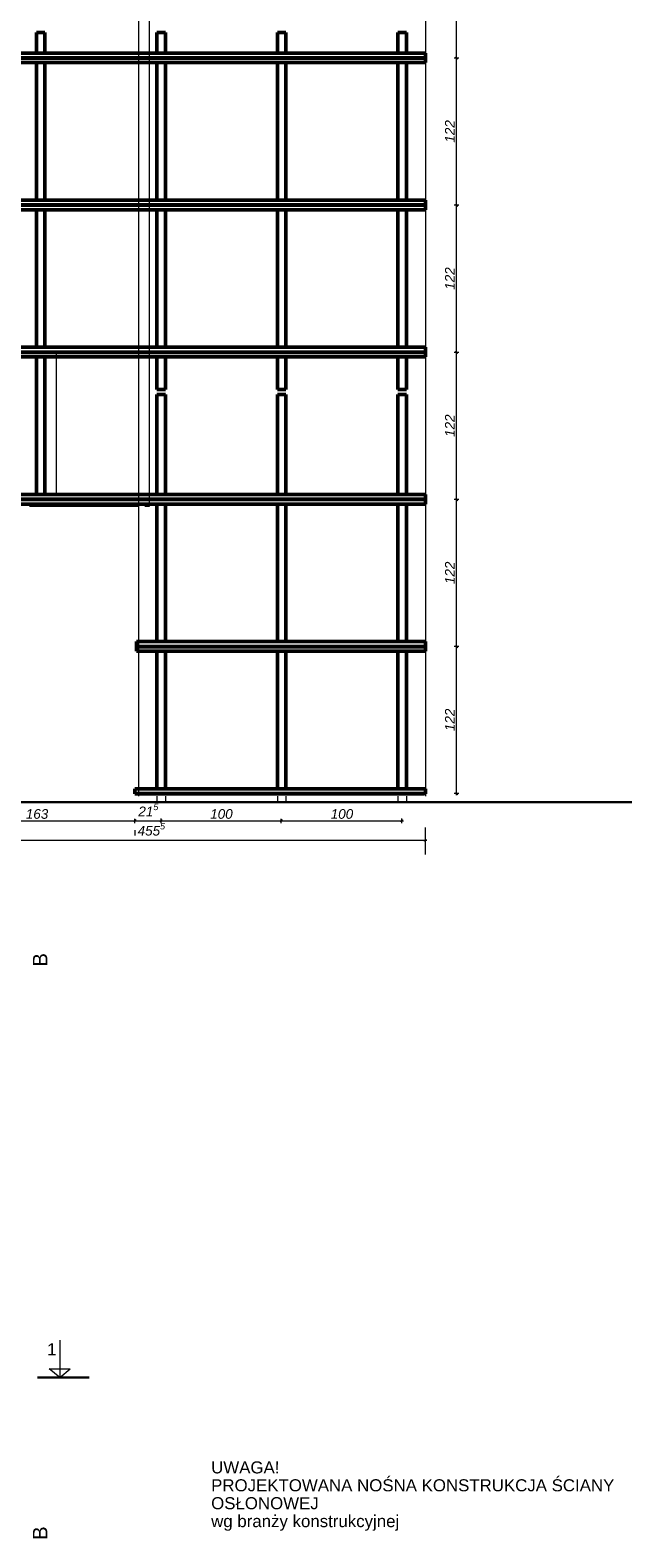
# Model space of a CAD drawing. Header units: centimetres. Extents: x -4039 to -1655, y -610 to 1317.
# Tile 7 of 18: x -3080 to -2588, y -610 to 640. Entities that reach past the tile are written whole.
import ezdxf

# ---------------------------------------------------------------- set-up
doc = ezdxf.new("R2010")
doc.units = ezdxf.units.CM
doc.header["$LTSCALE"] = 0.1
doc.header["$MEASUREMENT"] = 0
doc.linetypes.add('Wipeout_Contour', pattern=[1000, 0, -1000])
for name, color, linetype in [('2_belki.K_IR', 7, 'Continuous'), ('2_słupy.K_IR', 7, 'Continuous'), ('3_linii 2D .K_IR', 7, 'Continuous'), ('3_opisy.K_IR', 7, 'Continuous'), ('5_wymiary.K_IR', 7, 'Continuous')]:
    doc.layers.add(name, color=color, linetype=linetype)
doc.styles.add('GENERATED_STYLE_1', font='txt')
doc.styles.add('GENERATED_STYLE_2', font='txt')
doc.dimstyles.new('GENERATED_STYLE__2', dxfattribs={"dimtxt": 8, "dimasz": 1.835749, "dimexe": 0.18, "dimexo": 2, "dimgap": 0.09, "dimtad": 1, "dimdec": 0, "dimzin": 0, "dimdsep": 46, "dimtxsty": 'GENERATED_STYLE_1', "dimblk": 'ARROWHEAD_2', "dimblk1": 'ARROWHEAD_2', "dimblk2": 'ARROWHEAD_2', "dimcen": 0.09, "dimclrd": 7, "dimclre": 7, "dimclrt": 7, "dimadec": 1, "dimazin": 0, "dimtfac": 1, "dimtdec": 4, "dimtmove": 0, "dimatfit": 3, "dimfxl": 1, "dimtolj": 1, "dimtzin": 0, "dimarcsym": 0})
doc.dimstyles.new('GENERATED_STYLE__3', dxfattribs={"dimtxt": 8, "dimasz": 1.835749, "dimexe": 0.18, "dimexo": 2, "dimgap": 0.09, "dimtad": 1, "dimtih": 1, "dimtoh": 1, "dimdec": 0, "dimzin": 0, "dimdsep": 46, "dimtxsty": 'GENERATED_STYLE_1', "dimblk": 'ARROWHEAD_2', "dimblk1": 'ARROWHEAD_2', "dimblk2": 'ARROWHEAD_2', "dimcen": 0.09, "dimclrd": 7, "dimclre": 7, "dimclrt": 7, "dimadec": 1, "dimazin": 0, "dimtfac": 1, "dimtdec": 4, "dimtmove": 0, "dimatfit": 3, "dimfxl": 1, "dimtolj": 1, "dimtzin": 0, "dimarcsym": 0})

# ---------------------------------------------------------------- blocks, each defined once
blk = doc.blocks.new('*D17')
at = {"layer": '5_wymiary.K_IR', "color": 7, "linetype": 'Continuous', "lineweight": 0}
for p, q in [((-2724, 129), (-2727.9, 129)), ((-2727.1, 129.7), (-2724.7, 128.3)), ((-2725.9, 7.1), (-2725.9, 129)), ((-2724, 7.1), (-2727.9, 7.1)), ((-2727.1, 7.8), (-2724.7, 6.4)), ((-2725.9, 5.9), (-2725.9, 7.1))]:
    blk.add_line(p, q, dxfattribs=at)
at = {"color": 254, "linetype": 'Wipeout_Contour', "lineweight": 0, "ltscale": 10929.283721}
blk.add_wipeout([(-2727.5, 58.9), (-2727.5, 77.1), (-2735.5, 77.1), (-2735.5, 58.9)], dxfattribs=at).dxf.layer = '5_wymiary.K_IR'
at = {"layer": '5_wymiary.K_IR', "color": 7, "lineweight": 0, "insert": (-2727.5, 58.9), "char_height": 8, "attachment_point": 7, "rotation": 90, "style": 'GENERATED_STYLE_1'}
blk.add_mtext('\\A1;{\\pql;\\fArial|b0|i1|c238|p38;122}', dxfattribs=at)
blk = doc.blocks.new('ARROWHEAD_2')
at = {"color": 0, "linetype": 'Continuous', "lineweight": 0}
for p, q in [((0, 0), (-1, 0)), ((-0.38, -0.66), (0.38, 0.66))]:
    blk.add_line(p, q, dxfattribs=at)
blk = doc.blocks.new('*D18')
at = {"layer": '5_wymiary.K_IR', "color": 7, "linetype": 'Continuous', "lineweight": 0}
for p, q in [((-2724, 250.9), (-2727.9, 250.9)), ((-2727.1, 251.6), (-2724.7, 250.2)), ((-2725.9, 129), (-2725.9, 250.9)), ((-2724, 129), (-2727.9, 129)), ((-2727.1, 129.7), (-2724.7, 128.3))]:
    blk.add_line(p, q, dxfattribs=at)
at = {"color": 254, "linetype": 'Wipeout_Contour', "lineweight": 0, "ltscale": 10952.273088}
blk.add_wipeout([(-2727.5, 180.8), (-2727.5, 199), (-2735.5, 199), (-2735.5, 180.8)], dxfattribs=at).dxf.layer = '5_wymiary.K_IR'
at = {"layer": '5_wymiary.K_IR', "color": 7, "lineweight": 0, "insert": (-2727.5, 180.8), "char_height": 8, "attachment_point": 7, "rotation": 90, "style": 'GENERATED_STYLE_1'}
blk.add_mtext('\\A1;{\\pql;\\fArial|b0|i1|c238|p38;122}', dxfattribs=at)
blk = doc.blocks.new('*D19')
at = {"layer": '5_wymiary.K_IR', "color": 7, "linetype": 'Continuous', "lineweight": 0}
for p, q in [((-2724, 372.9), (-2727.9, 372.9)), ((-2727.1, 373.6), (-2724.7, 372.2)), ((-2725.9, 250.9), (-2725.9, 372.9)), ((-2724, 250.9), (-2727.9, 250.9)), ((-2727.1, 251.6), (-2724.7, 250.2))]:
    blk.add_line(p, q, dxfattribs=at)
at = {"color": 254, "linetype": 'Wipeout_Contour', "lineweight": 0, "ltscale": 10996.878243}
blk.add_wipeout([(-2727.5, 302.8), (-2727.5, 321), (-2735.5, 321), (-2735.5, 302.8)], dxfattribs=at).dxf.layer = '5_wymiary.K_IR'
at = {"layer": '5_wymiary.K_IR', "color": 7, "lineweight": 0, "insert": (-2727.5, 302.8), "char_height": 8, "attachment_point": 7, "rotation": 90, "style": 'GENERATED_STYLE_1'}
blk.add_mtext('\\A1;{\\pql;\\fArial|b0|i1|c238|p38;122}', dxfattribs=at)
blk = doc.blocks.new('*D20')
at = {"layer": '5_wymiary.K_IR', "color": 7, "linetype": 'Continuous', "lineweight": 0}
for p, q in [((-2724, 494.9), (-2727.9, 494.9)), ((-2727.1, 495.6), (-2724.7, 494.2)), ((-2725.9, 372.9), (-2725.9, 494.9)), ((-2724, 372.9), (-2727.9, 372.9)), ((-2727.1, 373.6), (-2724.7, 372.2))]:
    blk.add_line(p, q, dxfattribs=at)
at = {"color": 254, "linetype": 'Wipeout_Contour', "lineweight": 0, "ltscale": 11062.864185}
blk.add_wipeout([(-2727.5, 424.8), (-2727.5, 443), (-2735.5, 443), (-2735.5, 424.8)], dxfattribs=at).dxf.layer = '5_wymiary.K_IR'
at = {"layer": '5_wymiary.K_IR', "color": 7, "lineweight": 0, "insert": (-2727.5, 424.8), "char_height": 8, "attachment_point": 7, "rotation": 90, "style": 'GENERATED_STYLE_1'}
blk.add_mtext('\\A1;{\\pql;\\fArial|b0|i1|c238|p38;122}', dxfattribs=at)
blk = doc.blocks.new('*D21')
at = {"layer": '5_wymiary.K_IR', "color": 7, "linetype": 'Continuous', "lineweight": 0}
for p, q in [((-2724, 616.9), (-2727.9, 616.9)), ((-2727.1, 617.6), (-2724.7, 616.2)), ((-2725.9, 494.9), (-2725.9, 616.9)), ((-2724, 494.9), (-2727.9, 494.9)), ((-2727.1, 495.6), (-2724.7, 494.2))]:
    blk.add_line(p, q, dxfattribs=at)
at = {"color": 254, "linetype": 'Wipeout_Contour', "lineweight": 0, "ltscale": 11149.837705}
blk.add_wipeout([(-2727.5, 546.8), (-2727.5, 565), (-2735.5, 565), (-2735.5, 546.8)], dxfattribs=at).dxf.layer = '5_wymiary.K_IR'
at = {"layer": '5_wymiary.K_IR', "color": 7, "lineweight": 0, "insert": (-2727.5, 546.8), "char_height": 8, "attachment_point": 7, "rotation": 90, "style": 'GENERATED_STYLE_1'}
blk.add_mtext('\\A1;{\\pql;\\fArial|b0|i1|c238|p38;122}', dxfattribs=at)
blk = doc.blocks.new('*D22')
at = {"layer": '5_wymiary.K_IR', "color": 7, "linetype": 'Continuous', "lineweight": 0}
for p, q in [((-2724, 738.8), (-2727.9, 738.8)), ((-2727.1, 739.5), (-2724.7, 738.1)), ((-2725.9, 616.9), (-2725.9, 738.8)), ((-2724, 616.9), (-2727.9, 616.9)), ((-2727.1, 617.6), (-2724.7, 616.2))]:
    blk.add_line(p, q, dxfattribs=at)
at = {"color": 254, "linetype": 'Wipeout_Contour', "lineweight": 0, "ltscale": 11257.298427}
blk.add_wipeout([(-2727.5, 668.7), (-2727.5, 686.9), (-2735.5, 686.9), (-2735.5, 668.7)], dxfattribs=at).dxf.layer = '5_wymiary.K_IR'
at = {"layer": '5_wymiary.K_IR', "color": 7, "lineweight": 0, "insert": (-2727.5, 668.7), "char_height": 8, "attachment_point": 7, "rotation": 90, "style": 'GENERATED_STYLE_1'}
blk.add_mtext('\\A1;{\\pql;\\fArial|b0|i1|c238|p38;122}', dxfattribs=at)
blk = doc.blocks.new('*D28')
at = {"layer": '5_wymiary.K_IR', "color": 7, "linetype": 'Continuous', "lineweight": 0}
for p, q in [((-3155, -14.3), (-3156.4, -16.7)), ((-3155.7, -17.5), (-3155.7, -13.7)), ((-3155.7, -15.5), (-2992.7, -15.5)), ((-2992, -14.3), (-2993.4, -16.7)), ((-2992.7, -17.5), (-2992.7, -13.7))]:
    blk.add_line(p, q, dxfattribs=at)
at = {"color": 254, "linetype": 'Wipeout_Contour', "lineweight": 0, "ltscale": 12296.693935}
blk.add_wipeout([(-3083.3, -13.9), (-3065, -13.9), (-3065, -5.9), (-3083.3, -5.9)], dxfattribs=at).dxf.layer = '5_wymiary.K_IR'
at = {"layer": '5_wymiary.K_IR', "color": 7, "lineweight": 0, "insert": (-3083.3, -13.9), "char_height": 8, "attachment_point": 7, "style": 'GENERATED_STYLE_1'}
blk.add_mtext('\\A1;{\\pql;\\fArial|b0|i1|c238|p38;163}', dxfattribs=at)
blk = doc.blocks.new('*D29')
at = {"layer": '5_wymiary.K_IR', "color": 7, "linetype": 'Continuous', "lineweight": 0}
for p, q in [((-2992, -14.3), (-2993.4, -16.7)), ((-2992.7, -17.5), (-2992.7, -13.7)), ((-2992.7, -15.5), (-2971, -15.5)), ((-2970.3, -14.3), (-2971.7, -16.7)), ((-2971, -17.3), (-2971, -13.5))]:
    blk.add_line(p, q, dxfattribs=at)
at = {"color": 254, "linetype": 'Wipeout_Contour', "lineweight": 0, "ltscale": 11927.47272}
blk.add_wipeout([(-2989.9, -13.9), (-2973.8, -13.9), (-2973.8, -5.9), (-2989.9, -5.9)], dxfattribs=at).dxf.layer = '5_wymiary.K_IR'
at = {"layer": '5_wymiary.K_IR', "color": 7, "lineweight": 0, "insert": (-2989.9, -14), "char_height": 8, "attachment_point": 7, "style": 'GENERATED_STYLE_1'}
blk.add_mtext('\\A1;{\\pql;\\fArial|b0|i1|c238|p38;21\\fArial|b0|i1|c238|p38;\\A1{\\H.66x;\\S5^  ;}}', dxfattribs=at)
blk = doc.blocks.new('*D30')
at = {"layer": '5_wymiary.K_IR', "color": 7, "linetype": 'Continuous', "lineweight": 0}
for p, q in [((-2970.3, -14.3), (-2971.7, -16.7)), ((-2971, -17.3), (-2971, -13.5)), ((-2971, -15.5), (-2871.3, -15.5)), ((-2870.6, -14.3), (-2872, -16.7)), ((-2871.3, -17.5), (-2871.3, -13.7))]:
    blk.add_line(p, q, dxfattribs=at)
at = {"color": 254, "linetype": 'Wipeout_Contour', "lineweight": 0, "ltscale": 11684.684056}
blk.add_wipeout([(-2930.3, -13.9), (-2912, -13.9), (-2912, -5.9), (-2930.3, -5.9)], dxfattribs=at).dxf.layer = '5_wymiary.K_IR'
at = {"layer": '5_wymiary.K_IR', "color": 7, "lineweight": 0, "insert": (-2930.3, -13.9), "char_height": 8, "attachment_point": 7, "style": 'GENERATED_STYLE_1'}
blk.add_mtext('\\A1;{\\pql;\\fArial|b0|i1|c238|p38;100}', dxfattribs=at)
blk = doc.blocks.new('*D31')
at = {"layer": '5_wymiary.K_IR', "color": 7, "linetype": 'Continuous', "lineweight": 0}
for p, q in [((-2870.6, -14.3), (-2872, -16.7)), ((-2871.3, -17.5), (-2871.3, -13.7)), ((-2871.3, -15.5), (-2771.2, -15.5)), ((-2771.9, -16.7), (-2770.5, -14.3)), ((-2771.2, -17.3), (-2771.2, -13.5)), ((-2771.2, -15.5), (-2770, -15.5))]:
    blk.add_line(p, q, dxfattribs=at)
at = {"color": 254, "linetype": 'Wipeout_Contour', "lineweight": 0, "ltscale": 11284.935108}
blk.add_wipeout([(-2830.3, -13.9), (-2812.1, -13.9), (-2812.1, -5.9), (-2830.3, -5.9)], dxfattribs=at).dxf.layer = '5_wymiary.K_IR'
at = {"layer": '5_wymiary.K_IR', "color": 7, "lineweight": 0, "insert": (-2830.3, -13.9), "char_height": 8, "attachment_point": 7, "style": 'GENERATED_STYLE_1'}
blk.add_mtext('\\A1;{\\pql;\\fArial|b0|i1|c238|p38;100}', dxfattribs=at)
blk = doc.blocks.new('*D62')
at = {"layer": '5_wymiary.K_IR', "color": 7, "linetype": 'Continuous', "lineweight": 0}
for p, q in [((-3208.4, -31.5), (-3207.2, -31.5)), ((-3206.5, -30.3), (-3207.9, -32.7)), ((-3207.2, -33.3), (-3207.2, -29.5)), ((-3207.2, -31.5), (-2751.7, -31.5)), ((-2752.4, -32.7), (-2751, -30.3)), ((-2751.7, -33.3), (-2751.7, -29.5)), ((-2751.7, -31.5), (-2750.5, -31.5))]:
    blk.add_line(p, q, dxfattribs=at)
at = {"color": 254, "linetype": 'Wipeout_Contour', "lineweight": 0, "ltscale": 11918.21205}
blk.add_wipeout([(-2990.5, -29.9), (-2968.3, -29.9), (-2968.3, -21.9), (-2990.5, -21.9)], dxfattribs=at).dxf.layer = '5_wymiary.K_IR'
at = {"layer": '5_wymiary.K_IR', "color": 7, "lineweight": 0, "insert": (-2990.5, -30), "char_height": 8, "attachment_point": 7, "style": 'GENERATED_STYLE_1'}
blk.add_mtext('\\A1;{\\pql;\\fArial|b0|i1|c238|p38;455\\fArial|b0|i1|c238|p38;\\A1{\\H.66x;\\S5^  ;}}', dxfattribs=at)

msp = doc.modelspace()

# ---------------------------------------------------------------- linework, layer by layer
at = {"color": 251, "linetype": 'Continuous', "lineweight": 0, "true_color": 0x5f5f5f}
for p, q in [((-2989.4, 5), (-2989.4, 1230)), ((-2981, 1230), (-2981, 245)), ((-2751.7, 1230), (-2751.7, 5)), ((-3079.6, 245), (-3080.3, 245)), ((-3078.9, 245), (-3079.6, 245)), ((-3078.2, 245), (-3078.9, 245)), ((-3077.5, 245), (-3078.2, 245)), ((-3076.9, 245), (-3077.5, 245)), ((-3076.5, 245), (-3076.9, 245)), ((-3076.2, 245), (-3076.5, 245)), ((-3076.1, 245), (-3076.2, 245)), ((-3076, 245), (-3076.1, 245)), ((-3075.7, 245), (-3076, 245)), ((-3075.3, 245), (-3075.7, 245)), ((-3074.7, 245), (-3075.3, 245)), ((-3074, 245), (-3074.7, 245)), ((-3073.3, 245), (-3074, 245)), ((-3072.6, 245), (-3073.3, 245)), ((-3071.9, 245), (-3072.6, 245)), ((-3071.3, 245), (-3071.9, 245)), ((-3070.8, 245), (-3071.3, 245)), ((-3070.6, 245), (-3070.8, 245)), ((-3070.5, 245), (-3070.6, 245)), ((-3070.4, 245), (-3070.5, 245)), ((-3070.1, 245), (-3070.4, 245)), ((-3069.6, 245), (-3070.1, 245)), ((-3069.1, 245), (-3069.6, 245)), ((-3068.4, 245), (-3069.1, 245)), ((-3067.7, 245), (-3068.4, 245)), ((-3067, 245), (-3067.7, 245)), ((-3066.3, 245), (-3067, 245)), ((-3065.7, 245), (-3066.3, 245)), ((-3065.3, 245), (-3065.7, 245)), ((-3065, 245), (-3065.3, 245)), ((-3064.9, 245), (-3065, 245)), ((-3064.8, 245), (-3064.9, 245)), ((-3064.5, 245), (-3064.8, 245)), ((-3064.1, 245), (-3064.5, 245)), ((-3063.5, 245), (-3064.1, 245)), ((-3062.8, 245), (-3063.5, 245)), ((-3062.1, 245), (-3062.8, 245)), ((-3061.4, 245), (-3062.1, 245)), ((-3060.7, 245), (-3061.4, 245)), ((-3060.1, 245), (-3060.7, 245)), ((-3059.6, 245), (-3060.1, 245)), ((-3059.4, 245), (-3059.6, 245)), ((-3059.3, 245), (-3059.4, 245)), ((-3059.2, 245), (-3059.3, 245)), ((-3058.9, 245), (-3059.2, 245)), ((-3058.4, 245), (-3058.9, 245)), ((-3057.9, 245), (-3058.4, 245)), ((-3057.2, 245), (-3057.9, 245)), ((-3056.5, 245), (-3057.2, 245)), ((-3055.8, 245), (-3056.5, 245)), ((-3055.1, 245), (-3055.8, 245)), ((-3054.5, 245), (-3055.1, 245)), ((-3054.1, 245), (-3054.5, 245)), ((-3053.8, 245), (-3054.1, 245)), ((-3053.7, 245), (-3053.8, 245)), ((-3053.6, 245), (-3053.7, 245)), ((-3053.3, 245), (-3053.6, 245)), ((-3052.9, 245), (-3053.3, 245)), ((-3052.3, 245), (-3052.9, 245)), ((-3051.6, 245), (-3052.3, 245)), ((-3050.9, 245), (-3051.6, 245)), ((-3050.2, 245), (-3050.9, 245)), ((-3049.5, 245), (-3050.2, 245)), ((-3048.9, 245), (-3049.5, 245)), ((-3048.4, 245), (-3048.9, 245)), ((-3048.2, 245), (-3048.4, 245)), ((-3048.1, 245), (-3048.2, 245)), ((-3048, 245), (-3048.1, 245)), ((-3047.7, 245), (-3048, 245)), ((-3047.2, 245), (-3047.7, 245)), ((-3046.7, 245), (-3047.2, 245)), ((-3046, 245), (-3046.7, 245)), ((-3045.3, 245), (-3046, 245)), ((-3044.6, 245), (-3045.3, 245)), ((-3043.9, 245), (-3044.6, 245)), ((-3043.3, 245), (-3043.9, 245)), ((-3042.9, 245), (-3043.3, 245)), ((-3042.6, 245), (-3042.9, 245)), ((-3042.5, 245), (-3042.6, 245)), ((-3042.4, 245), (-3042.5, 245)), ((-3042.1, 245), (-3042.4, 245)), ((-3041.7, 245), (-3042.1, 245)), ((-3041.1, 245), (-3041.7, 245)), ((-3040.4, 245), (-3041.1, 245)), ((-3039.7, 245), (-3040.4, 245)), ((-3039, 245), (-3039.7, 245)), ((-3038.3, 245), (-3039, 245)), ((-3037.7, 245), (-3038.3, 245)), ((-3037.2, 245), (-3037.7, 245)), ((-3037, 245), (-3037.2, 245)), ((-3036.9, 245), (-3037, 245)), ((-3036.8, 245), (-3036.9, 245)), ((-3036.5, 245), (-3036.8, 245)), ((-3036, 245), (-3036.5, 245)), ((-3035.5, 245), (-3036, 245)), ((-3034.8, 245), (-3035.5, 245)), ((-3034.1, 245), (-3034.8, 245)), ((-3033.4, 245), (-3034.1, 245)), ((-3032.7, 245), (-3033.4, 245)), ((-3032.1, 245), (-3032.7, 245)), ((-3031.7, 245), (-3032.1, 245)), ((-3031.4, 245), (-3031.7, 245)), ((-3031.3, 245), (-3031.4, 245)), ((-3031.2, 245), (-3031.3, 245)), ((-3030.9, 245), (-3031.2, 245)), ((-3030.5, 245), (-3030.9, 245)), ((-3029.9, 245), (-3030.5, 245)), ((-3029.2, 245), (-3029.9, 245)), ((-3028.5, 245), (-3029.2, 245)), ((-3027.8, 245), (-3028.5, 245)), ((-3027.1, 245), (-3027.8, 245)), ((-3026.5, 245), (-3027.1, 245)), ((-3026, 245), (-3026.5, 245)), ((-3025.8, 245), (-3026, 245)), ((-3025.7, 245), (-3025.8, 245)), ((-3025.6, 245), (-3025.7, 245)), ((-3025.3, 245), (-3025.6, 245)), ((-3024.8, 245), (-3025.3, 245)), ((-3024.3, 245), (-3024.8, 245)), ((-3023.6, 245), (-3024.3, 245)), ((-3022.9, 245), (-3023.6, 245)), ((-3022.2, 245), (-3022.9, 245)), ((-3021.5, 245), (-3022.2, 245)), ((-3020.9, 245), (-3021.5, 245)), ((-3020.5, 245), (-3020.9, 245)), ((-3020.2, 245), (-3020.5, 245)), ((-3020.1, 245), (-3020.2, 245)), ((-3020, 245), (-3020.1, 245)), ((-3019.7, 245), (-3020, 245)), ((-3019.3, 245), (-3019.7, 245)), ((-3018.7, 245), (-3019.3, 245)), ((-3018, 245), (-3018.7, 245)), ((-3017.3, 245), (-3018, 245)), ((-3016.6, 245), (-3017.3, 245)), ((-3015.9, 245), (-3016.6, 245)), ((-3015.3, 245), (-3015.9, 245)), ((-3014.8, 245), (-3015.3, 245)), ((-3014.6, 245), (-3014.8, 245)), ((-3014.5, 245), (-3014.6, 245)), ((-3014.4, 245), (-3014.5, 245)), ((-3014.1, 245), (-3014.4, 245)), ((-3013.6, 245), (-3014.1, 245)), ((-3013.1, 245), (-3013.6, 245)), ((-3012.4, 245), (-3013.1, 245)), ((-3011.7, 245), (-3012.4, 245)), ((-3011, 245), (-3011.7, 245)), ((-3010.3, 245), (-3011, 245)), ((-3009.7, 245), (-3010.3, 245)), ((-3009.3, 245), (-3009.7, 245)), ((-3009, 245), (-3009.3, 245)), ((-3008.9, 245), (-3009, 245)), ((-3008.8, 245), (-3008.9, 245)), ((-3008.5, 245), (-3008.8, 245)), ((-3008.1, 245), (-3008.5, 245)), ((-3007.5, 245), (-3008.1, 245)), ((-3006.8, 245), (-3007.5, 245)), ((-3006.1, 245), (-3006.8, 245)), ((-3005.4, 245), (-3006.1, 245)), ((-3004.7, 245), (-3005.4, 245)), ((-3004.1, 245), (-3004.7, 245)), ((-3003.6, 245), (-3004.1, 245)), ((-3003.4, 245), (-3003.6, 245)), ((-3003.3, 245), (-3003.4, 245)), ((-3003.2, 245), (-3003.3, 245)), ((-3002.9, 245), (-3003.2, 245)), ((-3002.4, 245), (-3002.9, 245)), ((-3001.9, 245), (-3002.4, 245)), ((-3001.2, 245), (-3001.9, 245)), ((-3000.5, 245), (-3001.2, 245)), ((-2999.8, 245), (-3000.5, 245)), ((-2999.1, 245), (-2999.8, 245)), ((-2998.5, 245), (-2999.1, 245)), ((-2998.1, 245), (-2998.5, 245)), ((-2997.8, 245), (-2998.1, 245)), ((-2997.7, 245), (-2997.8, 245)), ((-2997.6, 245), (-2997.7, 245)), ((-2997.3, 245), (-2997.6, 245)), ((-2996.9, 245), (-2997.3, 245)), ((-2996.3, 245), (-2996.9, 245)), ((-2995.6, 245), (-2996.3, 245)), ((-2994.9, 245), (-2995.6, 245)), ((-2994.2, 245), (-2994.9, 245)), ((-2993.5, 245), (-2994.2, 245)), ((-2992.9, 245), (-2993.5, 245)), ((-2992.4, 245), (-2992.9, 245)), ((-2992.2, 245), (-2992.4, 245)), ((-2992.1, 245), (-2992.2, 245)), ((-2992, 245), (-2992.1, 245)), ((-2991.7, 245), (-2992, 245)), ((-2991.2, 245), (-2991.7, 245)), ((-2990.7, 245), (-2991.2, 245)), ((-2990, 245), (-2990.7, 245)), ((-2989.3, 245), (-2990, 245)), ((-2983.7, 245), (-2984.4, 245)), ((-2983, 245), (-2983.7, 245)), ((-2982.3, 245), (-2983, 245)), ((-2981.7, 245), (-2982.3, 245)), ((-2981.2, 245), (-2981.7, 245)), ((-2981, 245), (-2981.2, 245))]:
    msp.add_line(p, q, dxfattribs=at)
at = {"color": 7, "linetype": 'Continuous', "lineweight": 15}
for p, q in [((-3058, 372.9), (-3058, 256.8)), ((-2759.5, 133.4), (-2754.5, 133.4))]:
    msp.add_line(p, q, dxfattribs=at)
at = {"color": 7, "linetype": 'Continuous', "lineweight": 30}
msp.add_line((-3242, 0), (-2489, 0), dxfattribs=at)
at = {"layer": '2_belki.K_IR', "color": 9, "linetype": 'Continuous', "lineweight": 50}
for p, q in [((-2751.7, 621.1), (-3203.4, 621.1)), ((-2751.7, 617.1), (-3203.4, 617.1)), ((-2751.7, 616.9), (-3203.4, 616.9)), ((-2751.7, 613.1), (-3203.4, 613.1)), ((-2751.7, 617.1), (-2751.7, 621.1)), ((-2751.7, 616.9), (-2751.7, 617.1)), ((-2751.7, 613.1), (-2751.7, 616.9)), ((-2751.7, 499.1), (-3203.4, 499.1)), ((-2751.7, 495.1), (-3203.4, 495.1)), ((-2751.7, 494.9), (-3203.4, 494.9)), ((-2751.7, 491.1), (-3203.4, 491.1)), ((-2751.7, 495.1), (-2751.7, 499.1)), ((-2751.7, 494.9), (-2751.7, 495.1)), ((-2751.7, 491.1), (-2751.7, 494.9)), ((-2751.7, 377.1), (-3203.4, 377.1)), ((-2751.7, 373.1), (-2751.7, 377.1)), ((-2751.7, 373.1), (-3203.4, 373.1)), ((-2751.7, 372.9), (-3203.4, 372.9)), ((-2751.7, 369.1), (-3203.4, 369.1)), ((-2751.7, 372.9), (-2751.7, 373.1)), ((-2751.7, 369.1), (-2751.7, 372.9)), ((-2751.7, 255.1), (-3203.4, 255.1)), ((-2751.7, 251.1), (-3203.4, 251.1)), ((-2751.7, 250.9), (-3203.4, 250.9)), ((-2751.7, 251.1), (-2751.7, 255.1)), ((-2751.7, 250.9), (-2751.7, 251.1)), ((-2751.7, 247.1), (-2751.7, 250.9)), ((-2751.7, 247.1), (-3203.4, 247.1)), ((-2991.5, 129.1), (-2991.5, 133.1)), ((-2751.7, 133.1), (-2991.5, 133.1)), ((-2991.5, 128.9), (-2991.5, 129.1)), ((-2751.7, 129.1), (-2991.5, 129.1)), ((-2991.5, 125.1), (-2991.5, 128.9)), ((-2751.7, 128.9), (-2991.5, 128.9)), ((-2751.7, 125.1), (-2991.5, 125.1)), ((-2751.7, 129.1), (-2751.7, 133.1)), ((-2751.7, 128.9), (-2751.7, 129.1)), ((-2751.7, 125.1), (-2751.7, 128.9)), ((-2992.7, 7.1), (-2992.7, 11.1)), ((-2751.7, 11.1), (-2992.7, 11.1)), ((-2992.7, 6.9), (-2992.7, 7.1)), ((-2751.7, 7.1), (-2992.7, 7.1)), ((-2752.8, 6.9), (-2992.7, 6.9)), ((-2751.7, 7.1), (-2751.7, 11.1)), ((-2751.7, 6.9), (-2751.7, 7.1))]:
    msp.add_line(p, q, dxfattribs=at)
at = {"layer": '2_belki.K_IR', "color": 7, "linetype": 'Continuous', "lineweight": 0}
msp.add_line((-2992.7, -23.2), (-2992.7, -27.7), dxfattribs=at)
at = {"layer": '2_słupy.K_IR', "color": 9, "linetype": 'Continuous', "lineweight": 50}
for p, q in [((-3074.5, 638), (-3067.5, 638)), ((-3074.5, 621.1), (-3074.5, 638)), ((-3067.5, 621.1), (-3067.5, 638)), ((-2974.5, 638), (-2967.5, 638)), ((-2974.5, 621.1), (-2974.5, 638)), ((-2967.5, 621.1), (-2967.5, 638)), ((-2874.5, 638), (-2867.5, 638)), ((-2874.5, 621.1), (-2874.5, 638)), ((-2867.5, 621.1), (-2867.5, 638)), ((-2774.5, 638), (-2767.5, 638)), ((-2774.5, 621.1), (-2774.5, 638)), ((-2767.5, 621.1), (-2767.5, 638)), ((-3074.5, 499.1), (-3074.5, 613.1)), ((-3067.5, 499.1), (-3067.5, 613.1)), ((-2974.5, 499.1), (-2974.5, 613.1)), ((-2967.5, 499.1), (-2967.5, 613.1)), ((-2874.5, 499.1), (-2874.5, 613.1)), ((-2867.5, 499.1), (-2867.5, 613.1)), ((-2774.5, 499.1), (-2774.5, 613.1)), ((-2767.5, 499.1), (-2767.5, 613.1)), ((-3074.5, 377.1), (-3074.5, 491.1)), ((-3067.5, 377.1), (-3067.5, 491.1)), ((-2974.5, 377.1), (-2974.5, 491.1)), ((-2967.5, 377.1), (-2967.5, 491.1)), ((-2874.5, 377.1), (-2874.5, 491.1)), ((-2867.5, 377.1), (-2867.5, 491.1)), ((-2774.5, 377.1), (-2774.5, 491.1)), ((-2767.5, 377.1), (-2767.5, 491.1)), ((-3074.5, 255.1), (-3074.5, 369.1)), ((-3067.5, 255.1), (-3067.5, 369.1)), ((-2974.5, 342.1), (-2974.5, 369.1)), ((-2967.5, 342.1), (-2967.5, 369.1)), ((-2874.5, 342.1), (-2874.5, 369.1)), ((-2867.5, 342.1), (-2867.5, 369.1)), ((-2774.5, 342.1), (-2774.5, 369.1)), ((-2767.5, 342.1), (-2767.5, 369.1)), ((-2974.5, 342.1), (-2967.5, 342.1)), ((-2974.5, 338.1), (-2967.5, 338.1)), ((-2974.5, 255.1), (-2974.5, 338.1)), ((-2967.5, 255.1), (-2967.5, 338.1)), ((-2874.5, 342.1), (-2867.5, 342.1)), ((-2874.5, 338.1), (-2867.5, 338.1)), ((-2874.5, 255.1), (-2874.5, 338.1)), ((-2867.5, 255.1), (-2867.5, 338.1)), ((-2774.5, 342.1), (-2767.5, 342.1)), ((-2774.5, 338.1), (-2767.5, 338.1)), ((-2774.5, 255.1), (-2774.5, 338.1)), ((-2767.5, 255.1), (-2767.5, 338.1)), ((-3074.5, 246.1), (-3074.5, 247.1)), ((-3074.5, 246.1), (-3067.5, 246.1)), ((-3067.5, 246.1), (-3067.5, 247.1)), ((-2974.5, 133.1), (-2974.5, 247.1)), ((-2967.5, 133.1), (-2967.5, 247.1)), ((-2874.5, 133.1), (-2874.5, 247.1)), ((-2867.5, 133.1), (-2867.5, 247.1)), ((-2774.5, 133.1), (-2774.5, 247.1)), ((-2767.5, 133.1), (-2767.5, 247.1)), ((-2974.5, 11.1), (-2974.5, 125.1)), ((-2967.5, 11.1), (-2967.5, 125.1)), ((-2874.5, 11.1), (-2874.5, 125.1)), ((-2867.5, 11.1), (-2867.5, 125.1)), ((-2774.5, 11.1), (-2774.5, 125.1)), ((-2767.5, 11.1), (-2767.5, 125.1))]:
    msp.add_line(p, q, dxfattribs=at)
at = {"layer": '2_słupy.K_IR', "color": 7, "linetype": 'Continuous', "lineweight": 0}
for p, q in [((-2974.5, 5), (-2974.5, 0)), ((-2967.5, 5), (-2967.5, 0)), ((-2874.5, 5), (-2874.5, 0)), ((-2867.5, 5), (-2867.5, 0)), ((-2774.5, 5), (-2774.5, 0)), ((-2767.5, 5), (-2767.5, 0))]:
    msp.add_line(p, q, dxfattribs=at)
at = {"layer": '2_słupy.K_IR', "color": 7, "linetype": 'Continuous', "lineweight": 15}
for p, q in [((-3055.1, -446), (-3055.1, -477.1)), ((-3055.1, -477.1), (-3063.8, -469.7)), ((-3063.8, -469.7), (-3046.4, -469.7)), ((-3055.1, -477.1), (-3046.4, -469.7))]:
    msp.add_line(p, q, dxfattribs=at)
at = {"layer": '2_słupy.K_IR', "color": 7, "linetype": 'Continuous', "lineweight": 30}
msp.add_line((-3073.7, -477.1), (-3030.7, -477.1), dxfattribs=at)
at = {"layer": '3_linii 2D .K_IR', "color": 7, "linetype": 'Continuous', "lineweight": 0}
msp.add_line((-2751.7, -43.4), (-2751.7, -21), dxfattribs=at)

# ---------------------------------------------------------------- texts
at = {"layer": '3_opisy.K_IR', "color": 7, "linetype": 'Continuous', "lineweight": 0, "char_height": 12, "attachment_point": 7, "rotation": 90, "style": 'GENERATED_STYLE_2'}
for insert in [(-3065.4, -136.3), (-3065.4, -611.6)]:
    msp.add_mtext('\\A1;{\\pql;\\fArial|b0|i0|c238|p38;B}', dxfattribs=dict(at, insert=insert))
at = {"layer": '3_opisy.K_IR', "color": 7, "linetype": 'Continuous', "lineweight": 0, "insert": (-3065.6, -458.6), "char_height": 10, "attachment_point": 7, "style": 'GENERATED_STYLE_2'}
msp.add_mtext('\\A1;{\\pql;\\fArial|b0|i0|c238|p38;1}', dxfattribs=at)
at = {"layer": '3_opisy.K_IR', "color": 7, "linetype": 'Continuous', "lineweight": 0, "insert": (-2929.5, -604.1), "char_height": 10, "width": 400.159, "attachment_point": 7, "line_spacing_factor": 0.891001, "style": 'GENERATED_STYLE_2'}
msp.add_mtext('\\A1;{\\pql;\\fArial|b0|i0|c238|p38;UWAGA! \\P\\pql;\\fArial|b0|i0|c238|p38;PROJEKTOWANA NOŚNA KONSTRUKCJA ŚCIANY OSŁONOWEJ \\P\\pql;\\fArial|b0|i0|c238|p38;wg branży konstrukcyjnej }', dxfattribs=at)

# ---------------------------------------------------------------- next in the draw order: dimensions: what is measured, and where the dimension line sits
at = {"layer": '5_wymiary.K_IR', "color": 7, "linetype": 'Continuous', "lineweight": 0}
dim = msp.add_linear_dim(base=(-2725.9, 129), p1=(-2752.6, 7.1), p2=(-2751.7, 129), angle=90, dimstyle='GENERATED_STYLE__2', dxfattribs=at)
dim.commit()
dim.dimension.update_dxf_attribs({"geometry": '*D17', "text_midpoint": (-2731.5, 68), "dimtype": 160, "text_rotation": 90})
dim = msp.add_linear_dim(base=(-2992.7, -15.5), p1=(-3155.7, -27), p2=(-2992.7, -23.2), dimstyle='GENERATED_STYLE__3', dxfattribs=at)
dim.commit()
dim.dimension.update_dxf_attribs({"geometry": '*D28', "text_midpoint": (-3074.1, -9.9), "dimtype": 160})

# ---------------------------------------------------------------- next in the draw order: dimensions: what is measured, and where the dimension line sits
dim = msp.add_linear_dim(base=(-2725.9, 250.9), p1=(-2751.7, 129), p2=(-2751.7, 250.9), angle=90, dimstyle='GENERATED_STYLE__2', dxfattribs=at)
dim.commit()
dim.dimension.update_dxf_attribs({"geometry": '*D18', "text_midpoint": (-2731.5, 189.9), "dimtype": 160, "text_rotation": 90})
dim = msp.add_linear_dim(base=(-2971, -15.5), p1=(-2992.7, -23.2), p2=(-2971, 11.1), dimstyle='GENERATED_STYLE__3', dxfattribs=at)
dim.commit()
dim.dimension.update_dxf_attribs({"geometry": '*D29', "text_midpoint": (-2973, -9.9), "dimtype": 160})

# ---------------------------------------------------------------- next in the draw order: dimensions: what is measured, and where the dimension line sits
dim = msp.add_linear_dim(base=(-2725.9, 372.9), p1=(-2751.7, 250.9), p2=(-2751.7, 372.9), angle=90, dimstyle='GENERATED_STYLE__2', dxfattribs=at)
dim.commit()
dim.dimension.update_dxf_attribs({"geometry": '*D19', "text_midpoint": (-2731.5, 311.9), "dimtype": 160, "text_rotation": 90})
dim = msp.add_linear_dim(base=(-2871.3, -15.5), p1=(-2971, 11.1), p2=(-2871.3, -26.2), dimstyle='GENERATED_STYLE__3', dxfattribs=at)
dim.commit()
dim.dimension.update_dxf_attribs({"geometry": '*D30', "text_midpoint": (-2921.1, -9.9), "dimtype": 160})

# ---------------------------------------------------------------- next in the draw order: dimensions: what is measured, and where the dimension line sits
dim = msp.add_linear_dim(base=(-2725.9, 494.9), p1=(-2751.7, 372.9), p2=(-2751.7, 494.9), angle=90, dimstyle='GENERATED_STYLE__2', dxfattribs=at)
dim.commit()
dim.dimension.update_dxf_attribs({"geometry": '*D20', "text_midpoint": (-2731.5, 433.9), "dimtype": 160, "text_rotation": 90})
dim = msp.add_linear_dim(base=(-2771.2, -15.5), p1=(-2871.3, -26.2), p2=(-2771.2, 11.1), dimstyle='GENERATED_STYLE__3', dxfattribs=at)
dim.commit()
dim.dimension.update_dxf_attribs({"geometry": '*D31', "text_midpoint": (-2821.2, -9.9), "dimtype": 160})

# ---------------------------------------------------------------- next in the draw order: dimensions: what is measured, and where the dimension line sits
dim = msp.add_linear_dim(base=(-2725.9, 616.9), p1=(-2751.7, 494.9), p2=(-2751.7, 616.9), angle=90, dimstyle='GENERATED_STYLE__2', dxfattribs=at)
dim.commit()
dim.dimension.update_dxf_attribs({"geometry": '*D21', "text_midpoint": (-2731.5, 555.9), "dimtype": 160, "text_rotation": 90})
dim = msp.add_linear_dim(base=(-2751.6735, -31.4914), p1=(-3207.2022, 5), p2=(-2751.6735, -20.9531), dimstyle='GENERATED_STYLE__3', dxfattribs=at)
dim.commit()
dim.dimension.update_dxf_attribs({"geometry": '*D62', "text_midpoint": (-2970.5945, -25.8914), "dimtype": 160})

# ---------------------------------------------------------------- next in the draw order: dimensions: what is measured, and where the dimension line sits
dim = msp.add_linear_dim(base=(-2725.9, 738.8), p1=(-2751.7, 616.9), p2=(-2751.7, 738.8), angle=90, dimstyle='GENERATED_STYLE__2', dxfattribs=at)
dim.commit()
dim.dimension.update_dxf_attribs({"geometry": '*D22', "text_midpoint": (-2731.5, 677.9), "dimtype": 160, "text_rotation": 90})

doc.saveas('drawing.dxf')
